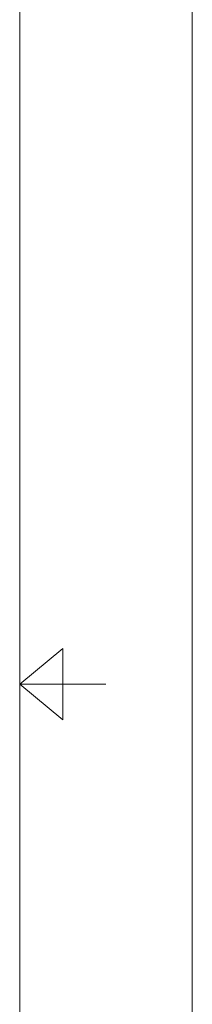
# Model space of a CAD drawing. Header units: millimetres. Extents: x 0 to 2122, y 0 to 1639.
# Tile 60 of 75: x 2090 to 2122, y 762 to 940. Entities that reach past the tile are written whole.
import ezdxf

# ---------------------------------------------------------------- set-up
doc = ezdxf.new("R2010")
doc.units = ezdxf.units.MM
doc.layers.add('1', color=7, linetype='Continuous', true_color=0xffffff)

msp = doc.modelspace()

# ---------------------------------------------------------------- linework, layer by layer
at = {"layer": '1', "color": 7, "linetype": 'Continuous', "lineweight": 13}
for p, q in [((2121.69, 1639.49), (2121.69, 0)), ((2090.49, 1602.23), (2090.49, 37.26)), ((2098.29, 826.2), (2090.49, 819.75)), ((2098.29, 826.2), (2098.29, 813.29)), ((2090.49, 819.75), (2106.09, 819.75)), ((2098.29, 813.29), (2090.49, 819.75)), ((2090.49, 819.75), (2106.09, 819.75))]:
    msp.add_line(p, q, dxfattribs=at)

doc.saveas('drawing.dxf')
